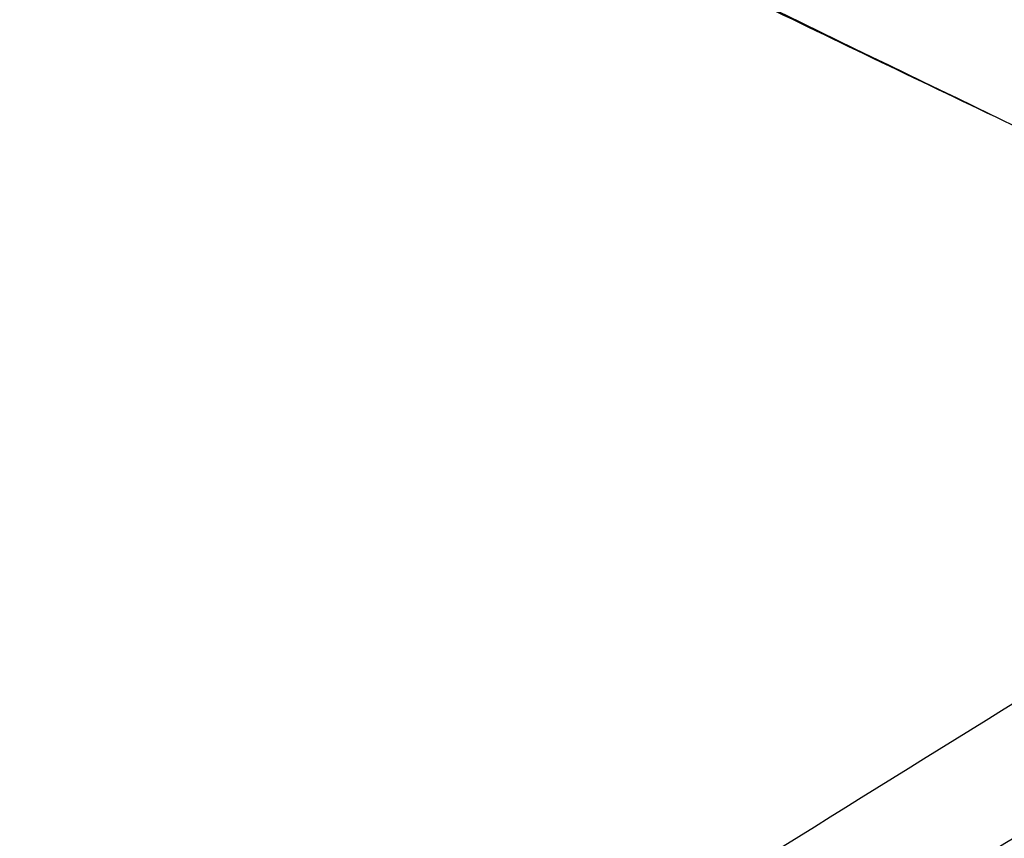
# Model space of a CAD drawing. Header units: millimetres. Extents: x -0.66 to 0.91, y -0.4 to 0.64.
# Tile 132 of 241: x 0.6516 to 0.6835, y -0.1689 to -0.1423. Entities that reach past the tile are written whole.
import ezdxf

# ---------------------------------------------------------------- set-up
doc = ezdxf.new("R2010")
doc.units = ezdxf.units.MM
doc.layers.add('FORMAT', color=7, linetype='Continuous')

msp = doc.modelspace()

# ---------------------------------------------------------------- linework, layer by layer
at = {"layer": 'FORMAT', "color": 7, "linetype": 'Continuous', "lineweight": 25}
for points, knots in [([(0.566292, -0.077292), (0.568151, -0.078742), (0.571873, -0.081644), (0.577652, -0.085856), (0.583339, -0.089835), (0.589804, -0.094194), (0.597727, -0.099315), (0.607349, -0.105244), (0.617627, -0.111303), (0.628494, -0.117451), (0.639883, -0.123651), (0.651116, -0.12955), (0.662078, -0.13513), (0.671887, -0.139989), (0.681066, -0.144436), (0.686751, -0.147126), (0.689583, -0.148466)], [0, 0, 0, 0, 0.069913, 0.139967, 0.194875, 0.24973, 0.33286, 0.416213, 0.499995, 0.583742, 0.667148, 0.750521, 0.820736, 0.890985, 0.945689, 1, 1, 1, 1]), ([(0.573956, -0.081729), (0.581043, -0.086624), (0.595213, -0.096413), (0.6177, -0.110434), (0.641075, -0.123913), (0.662849, -0.135601), (0.677178, -0.142525), (0.683087, -0.145381)], [0, 0, 0, 0, 0.2127179, 0.4253551, 0.6381351, 0.8507718, 1, 1, 1, 1]), ([(0.513854, -0.103136), (0.517358, -0.104146), (0.524367, -0.106166), (0.534949, -0.109837), (0.545578, -0.113976), (0.55631, -0.118658), (0.56713, -0.123876), (0.578025, -0.129642), (0.588919, -0.13592), (0.600592, -0.143204), (0.613007, -0.151611), (0.626137, -0.1613), (0.639182, -0.171667), (0.647747, -0.179157), (0.652035, -0.182906)], [0, 0, 0, 0, 0.075843, 0.151685, 0.227685, 0.303923, 0.3816, 0.459388, 0.537511, 0.615746, 0.711291, 0.80704, 0.903415, 1, 1, 1, 1]), ([(0.670597, -0.172725), (0.671337, -0.17226), (0.677468, -0.168408), (0.688996, -0.161242), (0.705186, -0.151349), (0.721383, -0.141628), (0.733603, -0.134421), (0.740423, -0.130451), (0.741841, -0.129626)], [0, 0, 0, 0, 0.031183, 0.258421, 0.485677, 0.712991, 0.940324, 1, 1, 1, 1]), ([(0.741328, -0.135774), (0.733497, -0.140053), (0.717835, -0.148612), (0.69493, -0.16197), (0.679886, -0.171274), (0.672587, -0.175788)], [0, 0, 0, 0, 0.339855, 0.679733, 1, 1, 1, 1])]:
    msp.add_open_spline(points, degree=3, knots=knots, dxfattribs=at)

doc.saveas('drawing.dxf')
